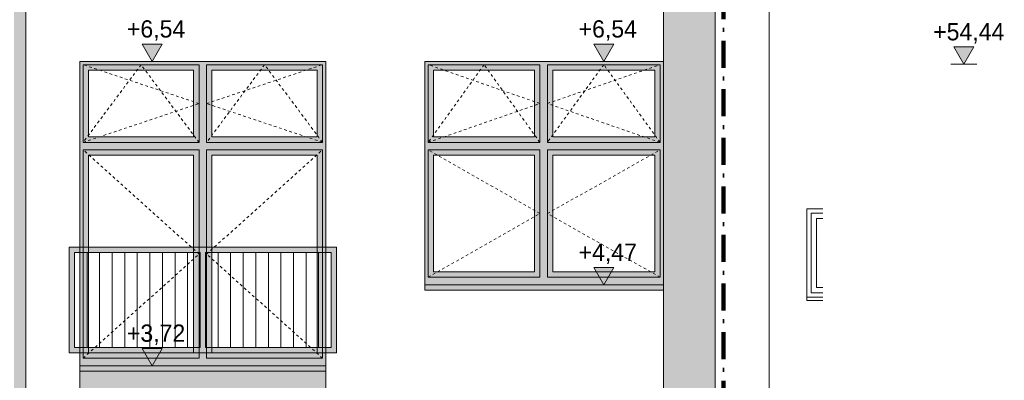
# Model space of a CAD drawing. Extents: x -366324 to -207045, y 68808 to 138616.
# Tile 169 of 170: x -216175 to -207045, y 130518 to 133860. Entities that reach past the tile are written whole.
import ezdxf

# ---------------------------------------------------------------- set-up
doc = ezdxf.new("R2010")
doc.units = 0
doc.header["$MEASUREMENT"] = 0
doc.linetypes.add('Hidden Line', pattern=[50, 25, -25])
doc.linetypes.add('Kreski i kropki', pattern=[450, 250, -100, 0, -100])
for name, color, linetype, lineweight in [('Arch balustrady_Nr_Pióra__21', 7, 'Continuous', 9), ('Arch kolorystyka_Nr_Pióra__41', 7, 'Continuous', 15), ('Arch okna_Nr_Pióra__21', 7, 'Continuous', 9), ('Arch rynny_Nr_Pióra__21', 7, 'Continuous', 9), ('ARCH TABELA_Nr_Pióra__21', 7, 'Continuous', 9), ('Arch wymiary_Nr_Pióra__21', 7, 'Continuous', 9), ('arch wypelnienia_Nr_Pióra__21', 7, 'Continuous', 9), ('Arch ściany zewnętrzne_Nr_Pióra__21', 7, 'Continuous', 9), ('INWENT KONST. DREWNIANA_Nr_Pióra__20', 1, 'Continuous', 100), ('INWENT WYMIARY_Nr_Pióra__21', 7, 'Continuous', 9)]:
    doc.layers.add(name, color=color, linetype=linetype, lineweight=lineweight)
for name, color, linetype, lineweight, true_color in [('Arch kolorystyka_Nr_Pióra__2', 7, 'Continuous', 13, 0x7f7f7f), ('Arch kolorystyka_Nr_Pióra__4', 7, 'Continuous', 9, 0x029e21), ('Arch kolorystyka_Nr_Pióra__81', 7, 'Continuous', 9, 0x5d5d5d), ('INWENT. OKNA_Nr_Pióra__22', 7, 'Continuous', 9, 0x7f7f7f), ('INWENT.ŚCIANY_Nr_Pióra__22', 7, 'Continuous', 9, 0x7f7f7f)]:
    doc.layers.add(name, color=color, linetype=linetype, lineweight=lineweight, true_color=true_color)
doc.layers.add('Arch wymiary', color=7, linetype='Continuous')
doc.layers.add('INWENT WYMIARY', color=7, linetype='Continuous')
doc.styles.add('GENERATED_STYLE_1', font='txt')

# ---------------------------------------------------------------- blocks, each defined once
blk = doc.blocks.new('Wymiary_221', base_point=(-214947.7, 130653.4))
at = {"layer": 'INWENT WYMIARY_Nr_Pióra__21', "linetype": 'Continuous'}
blk.add_hatch(color=256, dxfattribs=at).paths.add_polyline_path([(-214947.7, 130653.4), (-215040.5, 130813.4), (-214854.9, 130813.4)], flags=0)
for p, q in [((-214947.7, 130653.4), (-215040.5, 130813.4)), ((-215040.5, 130813.4), (-214854.9, 130813.4)), ((-214854.9, 130813.4), (-214947.7, 130653.4)), ((-214947.7, 130653.4), (-215067.7, 130653.4)), ((-214947.7, 130653.4), (-214827.7, 130653.4))]:
    blk.add_line(p, q, dxfattribs=at)
at = {"layer": 'INWENT WYMIARY_Nr_Pióra__21', "insert": (-215181.1, 130845.4), "char_height": 160, "attachment_point": 7, "style": 'GENERATED_STYLE_1'}
blk.add_mtext('{+3,72}', dxfattribs=at)
blk = doc.blocks.new('Wymiary_251', base_point=(-214947.7, 133473.4))
at = {"layer": 'Arch wymiary_Nr_Pióra__21', "linetype": 'Continuous'}
blk.add_hatch(color=256, dxfattribs=at).paths.add_polyline_path([(-214947.7, 133473.4), (-215040.5, 133633.4), (-214854.9, 133633.4)], flags=0)
for p, q in [((-214947.7, 133473.4), (-215040.5, 133633.4)), ((-215040.5, 133633.4), (-214854.9, 133633.4)), ((-214854.9, 133633.4), (-214947.7, 133473.4)), ((-214947.7, 133473.4), (-215067.7, 133473.4)), ((-214947.7, 133473.4), (-214827.7, 133473.4))]:
    blk.add_line(p, q, dxfattribs=at)
at = {"layer": 'Arch wymiary_Nr_Pióra__21', "insert": (-215181.1, 133665.4), "char_height": 160, "attachment_point": 7, "style": 'GENERATED_STYLE_1'}
blk.add_mtext('{+6,54}', dxfattribs=at)
blk = doc.blocks.new('Wymiary_266', base_point=(-210759.4, 131403.4))
at = {"layer": 'Arch wymiary_Nr_Pióra__21', "linetype": 'Continuous'}
blk.add_hatch(color=256, dxfattribs=at).paths.add_polyline_path([(-210759.4, 131403.4), (-210852.2, 131563.4), (-210666.6, 131563.4)], flags=0)
for p, q in [((-210759.4, 131403.4), (-210852.2, 131563.4)), ((-210852.2, 131563.4), (-210666.6, 131563.4)), ((-210666.6, 131563.4), (-210759.4, 131403.4)), ((-210759.4, 131403.4), (-210879.4, 131403.4)), ((-210759.4, 131403.4), (-210639.4, 131403.4))]:
    blk.add_line(p, q, dxfattribs=at)
at = {"layer": 'Arch wymiary_Nr_Pióra__21', "insert": (-210992.8, 131595.4), "char_height": 160, "attachment_point": 7, "style": 'GENERATED_STYLE_1'}
blk.add_mtext('{+4,47}', dxfattribs=at)
blk = doc.blocks.new('Wymiary_267', base_point=(-210759.4, 133473.4))
at = {"layer": 'Arch wymiary_Nr_Pióra__21', "linetype": 'Continuous'}
blk.add_hatch(color=256, dxfattribs=at).paths.add_polyline_path([(-210759.4, 133473.4), (-210852.2, 133633.4), (-210666.6, 133633.4)], flags=0)
for p, q in [((-210759.4, 133473.4), (-210852.2, 133633.4)), ((-210852.2, 133633.4), (-210666.6, 133633.4)), ((-210666.6, 133633.4), (-210759.4, 133473.4)), ((-210759.4, 133473.4), (-210879.4, 133473.4)), ((-210759.4, 133473.4), (-210639.4, 133473.4))]:
    blk.add_line(p, q, dxfattribs=at)
at = {"layer": 'Arch wymiary_Nr_Pióra__21', "insert": (-210992.8, 133665.4), "char_height": 160, "attachment_point": 7, "style": 'GENERATED_STYLE_1'}
blk.add_mtext('{+6,54}', dxfattribs=at)
blk = doc.blocks.new('Wymiary_270', base_point=(-207420.2, 133447.4))
at = {"layer": 'Arch wymiary_Nr_Pióra__21', "linetype": 'Continuous'}
blk.add_hatch(color=256, dxfattribs=at).paths.add_polyline_path([(-207420.2, 133447.4), (-207513, 133607.4), (-207327.4, 133607.4)], flags=0)
for p, q in [((-207420.2, 133447.4), (-207513, 133607.4)), ((-207513, 133607.4), (-207327.4, 133607.4)), ((-207327.4, 133607.4), (-207420.2, 133447.4)), ((-207420.2, 133447.4), (-207540.2, 133447.4)), ((-207420.2, 133447.4), (-207300.2, 133447.4))]:
    blk.add_line(p, q, dxfattribs=at)
at = {"layer": 'Arch wymiary_Nr_Pióra__21', "insert": (-207704.9, 133639.4), "char_height": 160, "attachment_point": 7, "style": 'GENERATED_STYLE_1'}
blk.add_mtext('{+54,44}', dxfattribs=at)

msp = doc.modelspace()

# ---------------------------------------------------------------- hatches: boundary and pattern name
at = {"layer": 'Arch kolorystyka_Nr_Pióra__2', "linetype": 'Continuous'}
h = msp.add_hatch(color=256, dxfattribs=at)
h.paths.add_polyline_path([(-215616.9, 130653.4), (-213336.9, 130653.4), (-213336.9, 133473.4), (-215616.9, 133473.4)], flags=0)
h.paths.add_polyline_path([(-215536.9, 132773.4), (-214561.9, 132773.4), (-214561.9, 133393.4), (-215536.9, 133393.4)], flags=0)
h.paths.add_polyline_path([(-214391.9, 132773.4), (-213416.9, 132773.4), (-213416.9, 133393.4), (-214391.9, 133393.4)], flags=0)
h.paths.add_polyline_path([(-214391.9, 130773.4), (-213416.9, 130773.4), (-213416.9, 132603.4), (-214391.9, 132603.4)], flags=0)
h.paths.add_polyline_path([(-214561.9, 132603.4), (-215536.9, 132603.4), (-215536.9, 130773.4), (-214561.9, 130773.4)], flags=0)
h = msp.add_hatch(color=256, dxfattribs=at)
h.paths.add_polyline_path([(-212416.9, 131403.4), (-210206.9, 131403.4), (-210206.9, 133473.4), (-212416.9, 133473.4)], flags=0)
h.paths.add_polyline_path([(-212336.9, 131523.4), (-211401.9, 131523.4), (-211401.9, 132603.4), (-212336.9, 132603.4)], flags=0)
h.paths.add_polyline_path([(-212336.9, 132773.4), (-211401.9, 132773.4), (-211401.9, 133393.4), (-212336.9, 133393.4)], flags=0)
h.paths.add_polyline_path([(-211231.9, 132773.4), (-210286.9, 132773.4), (-210286.9, 133393.4), (-211231.9, 133393.4)], flags=0)
h.paths.add_polyline_path([(-211231.9, 131523.4), (-210286.9, 131523.4), (-210286.9, 132603.4), (-211231.9, 132603.4)], flags=0)
at = {"layer": 'Arch kolorystyka_Nr_Pióra__4', "linetype": 'Continuous'}
msp.add_hatch(color=256, dxfattribs=at).paths.add_polyline_path([(-210206.9, 127078.4), (-209726.9, 127078.4), (-209726.9, 135588.4), (-210206.9, 135588.4), (-210206.9, 134513.6), (-210206.9, 134313.4)], flags=0)
at = {"layer": 'Arch kolorystyka_Nr_Pióra__41', "linetype": 'Continuous'}
for points in [[(-216116.9, 126918.4), (-216116.9, 134102.8, -0.545455), (-216226.9, 134102.8), (-216226.9, 126918.4)], [(-210206.9, 131353.4), (-210206.9, 131403.4), (-212416.9, 131403.4), (-212416.9, 131353.4)], [(-213336.9, 130603.4), (-213336.9, 130653.4), (-215616.9, 130653.4), (-215616.9, 130603.4)]]:
    msp.add_hatch(color=256, dxfattribs=at).paths.add_polyline_path(points, flags=0)
at = {"layer": 'Arch kolorystyka_Nr_Pióra__81', "linetype": 'Continuous'}
msp.add_hatch(color=256, dxfattribs=at).paths.add_polyline_path([(-213336.9, 130603.4), (-215616.9, 130603.4), (-215616.9, 129808.4), (-213336.9, 129808.4)], flags=0)
at = {"layer": 'arch wypelnienia_Nr_Pióra__21', "linetype": 'Continuous'}
h = msp.add_hatch(color=256, dxfattribs=at)
h.paths.add_polyline_path([(-215716.9, 131753.4), (-213236.9, 131753.4), (-213236.9, 130773.4), (-215716.9, 130773.4)], flags=0)
h.paths.add_polyline_path([(-215666.9, 130823.4), (-214501.9, 130823.4), (-214501.9, 131703.4), (-215666.9, 131703.4)], flags=0)
h.paths.add_polyline_path([(-214451.9, 130823.4), (-213286.9, 130823.4), (-213286.9, 131703.4), (-214451.9, 131703.4)], flags=0)

# ---------------------------------------------------------------- linework, layer by layer
at = {"layer": 'Arch balustrady_Nr_Pióra__21', "linetype": 'Continuous'}
for p, q in [((-213236.9, 131753.4), (-215716.9, 131753.4)), ((-215666.9, 131753.4), (-215716.9, 131753.4)), ((-215716.9, 131753.4), (-215716.9, 130773.4)), ((-214451.9, 131753.4), (-214501.9, 131753.4)), ((-213236.9, 131753.4), (-213286.9, 131753.4)), ((-213236.9, 131753.4), (-213236.9, 130773.4)), ((-215666.9, 131703.4), (-215666.9, 130823.4)), ((-214501.9, 131703.4), (-215666.9, 131703.4)), ((-215550.4, 131703.4), (-215550.4, 130823.4)), ((-215433.9, 131703.4), (-215433.9, 130823.4)), ((-215317.4, 131703.4), (-215317.4, 130823.4)), ((-215200.9, 131703.4), (-215200.9, 130823.4)), ((-215084.4, 131703.4), (-215084.4, 130823.4)), ((-214967.9, 131703.4), (-214967.9, 130823.4)), ((-214851.4, 131703.4), (-214851.4, 130823.4)), ((-214734.9, 131703.4), (-214734.9, 130823.4)), ((-214618.4, 131703.4), (-214618.4, 130823.4)), ((-214501.9, 131703.4), (-214501.9, 130823.4)), ((-213286.9, 131703.4), (-214451.9, 131703.4)), ((-214451.9, 131703.4), (-214451.9, 130823.4)), ((-214335.4, 131703.4), (-214335.4, 130823.4)), ((-214218.9, 131703.4), (-214218.9, 130823.4)), ((-214102.4, 131703.4), (-214102.4, 130823.4)), ((-213985.9, 131703.4), (-213985.9, 130823.4)), ((-213869.4, 131703.4), (-213869.4, 130823.4)), ((-213752.9, 131703.4), (-213752.9, 130823.4)), ((-213636.4, 131703.4), (-213636.4, 130823.4)), ((-213519.9, 131703.4), (-213519.9, 130823.4)), ((-213403.4, 131703.4), (-213403.4, 130823.4)), ((-213286.9, 131703.4), (-213286.9, 130823.4)), ((-215716.9, 130773.4), (-215666.9, 130773.4)), ((-214501.9, 130823.4), (-215666.9, 130823.4)), ((-213286.9, 130773.4), (-215666.9, 130773.4)), ((-214501.9, 130773.4), (-214451.9, 130773.4)), ((-213286.9, 130823.4), (-214451.9, 130823.4)), ((-213286.9, 130773.4), (-213236.9, 130773.4))]:
    msp.add_line(p, q, dxfattribs=at)
at = {"layer": 'Arch okna_Nr_Pióra__21', "linetype": 'Continuous'}
for p, q in [((-215586.9, 133443.4), (-214511.9, 133443.4)), ((-215586.9, 133443.4), (-215586.9, 132723.4)), ((-215536.9, 133393.4), (-214561.9, 133393.4)), ((-215536.9, 133393.4), (-215536.9, 132773.4)), ((-214561.9, 133393.4), (-214561.9, 132773.4)), ((-214511.9, 133443.4), (-214511.9, 132723.4)), ((-214441.9, 133443.4), (-214441.9, 132723.4)), ((-214441.9, 133443.4), (-213366.9, 133443.4)), ((-214391.9, 133393.4), (-213416.9, 133393.4)), ((-214391.9, 133393.4), (-214391.9, 132773.4)), ((-213416.9, 133393.4), (-213416.9, 132773.4)), ((-213366.9, 133443.4), (-213366.9, 132723.4)), ((-212386.9, 133443.4), (-211351.9, 133443.4)), ((-212386.9, 133443.4), (-212386.9, 132723.4)), ((-212336.9, 133393.4), (-211401.9, 133393.4)), ((-212336.9, 133393.4), (-212336.9, 132773.4)), ((-211401.9, 133393.4), (-211401.9, 132773.4)), ((-211351.9, 133443.4), (-211351.9, 132723.4)), ((-211281.9, 133443.4), (-211281.9, 132723.4)), ((-211281.9, 133443.4), (-210236.9, 133443.4)), ((-211231.9, 133393.4), (-210286.9, 133393.4)), ((-211231.9, 133393.4), (-211231.9, 132773.4)), ((-210286.9, 133393.4), (-210286.9, 132773.4)), ((-210236.9, 133443.4), (-210236.9, 132723.4)), ((-215536.9, 132773.4), (-214561.9, 132773.4)), ((-214391.9, 132773.4), (-213416.9, 132773.4)), ((-212336.9, 132773.4), (-211401.9, 132773.4)), ((-211231.9, 132773.4), (-210286.9, 132773.4)), ((-215586.9, 132723.4), (-214511.9, 132723.4)), ((-214441.9, 132723.4), (-213366.9, 132723.4)), ((-212386.9, 132723.4), (-211351.9, 132723.4)), ((-211281.9, 132723.4), (-210236.9, 132723.4)), ((-215586.9, 132653.4), (-214511.9, 132653.4)), ((-215586.9, 132653.4), (-215586.9, 130723.4)), ((-215536.9, 132603.4), (-214561.9, 132603.4)), ((-215536.9, 132603.4), (-215536.9, 130773.4)), ((-214561.9, 132603.4), (-214561.9, 130773.4)), ((-214511.9, 132653.4), (-214511.9, 130723.4)), ((-214441.9, 132653.4), (-214441.9, 130723.4)), ((-214441.9, 132653.4), (-213366.9, 132653.4)), ((-214391.9, 132603.4), (-213416.9, 132603.4)), ((-214391.9, 132603.4), (-214391.9, 130773.4)), ((-213416.9, 132603.4), (-213416.9, 130773.4)), ((-213366.9, 132653.4), (-213366.9, 130723.4)), ((-212386.9, 132653.4), (-211351.9, 132653.4)), ((-212386.9, 132653.4), (-212386.9, 131473.4)), ((-212336.9, 132603.4), (-211401.9, 132603.4)), ((-212336.9, 132603.4), (-212336.9, 131523.4)), ((-211401.9, 132603.4), (-211401.9, 131523.4)), ((-211351.9, 132653.4), (-211351.9, 131473.4)), ((-211281.9, 132653.4), (-211281.9, 131473.4)), ((-211281.9, 132653.4), (-210236.9, 132653.4)), ((-211231.9, 132603.4), (-210286.9, 132603.4)), ((-211231.9, 132603.4), (-211231.9, 131523.4)), ((-210286.9, 132603.4), (-210286.9, 131523.4)), ((-210236.9, 132653.4), (-210236.9, 131473.4)), ((-212386.9, 131473.4), (-211351.9, 131473.4)), ((-212336.9, 131523.4), (-211401.9, 131523.4)), ((-211281.9, 131473.4), (-210236.9, 131473.4)), ((-211231.9, 131523.4), (-210286.9, 131523.4)), ((-215536.9, 130773.4), (-214561.9, 130773.4)), ((-214391.9, 130773.4), (-213416.9, 130773.4)), ((-215586.9, 130723.4), (-214511.9, 130723.4)), ((-214441.9, 130723.4), (-213366.9, 130723.4))]:
    msp.add_line(p, q, dxfattribs=at)
at = {"layer": 'Arch okna_Nr_Pióra__21', "linetype": 'Hidden Line'}
for p, q in [((-215049.4, 133443.4), (-215586.9, 132723.4)), ((-214511.9, 133083.4), (-215586.9, 133443.4)), ((-214511.9, 132723.4), (-215049.4, 133443.4)), ((-213904.4, 133443.4), (-214441.9, 132723.4)), ((-214441.9, 133083.4), (-213366.9, 133443.4)), ((-213366.9, 132723.4), (-213904.4, 133443.4)), ((-211869.4, 133443.4), (-212386.9, 132723.4)), ((-211351.9, 133083.4), (-212386.9, 133443.4)), ((-211351.9, 132723.4), (-211869.4, 133443.4)), ((-210759.4, 133443.4), (-211281.9, 132723.4)), ((-211281.9, 133083.4), (-210236.9, 133443.4)), ((-210236.9, 132723.4), (-210759.4, 133443.4)), ((-215586.9, 132723.4), (-214511.9, 133083.4)), ((-213366.9, 132723.4), (-214441.9, 133083.4)), ((-212386.9, 132723.4), (-211351.9, 133083.4)), ((-210236.9, 132723.4), (-211281.9, 133083.4)), ((-214511.9, 131688.4), (-215586.9, 132653.4)), ((-214441.9, 131688.4), (-213366.9, 132653.4)), ((-211351.9, 132063.4), (-212386.9, 132653.4)), ((-211281.9, 132063.4), (-210236.9, 132653.4)), ((-212386.9, 131473.4), (-211351.9, 132063.4)), ((-210236.9, 131473.4), (-211281.9, 132063.4)), ((-215586.9, 130723.4), (-214511.9, 131688.4)), ((-213366.9, 130723.4), (-214441.9, 131688.4))]:
    msp.add_line(p, q, dxfattribs=at)
at = {"layer": 'Arch rynny_Nr_Pióra__21', "linetype": 'Continuous'}
msp.add_line((-216116.9, 134213.4), (-216116.9, 126918.4), dxfattribs=at)
at = {"layer": 'ARCH TABELA_Nr_Pióra__21', "linetype": 'Continuous'}
msp.add_line((-209226.9, 136358.4), (-209226.9, 107908.4), dxfattribs=at)
at = {"layer": 'Arch ściany zewnętrzne_Nr_Pióra__21', "linetype": 'Continuous'}
for p, q in [((-209726.9, 135588.4), (-209726.9, 127078.4)), ((-210206.9, 134313.4), (-210206.9, 127078.4)), ((-215616.9, 133473.4), (-213336.9, 133473.4)), ((-215616.9, 133473.4), (-215616.9, 130603.4)), ((-213336.9, 133473.4), (-213336.9, 130603.4)), ((-212416.9, 133473.4), (-210206.9, 133473.4)), ((-212416.9, 133473.4), (-212416.9, 131353.4)), ((-210206.9, 133473.4), (-210206.9, 131353.4)), ((-212416.9, 131403.4), (-210206.9, 131403.4)), ((-212416.9, 131353.4), (-210206.9, 131353.4)), ((-215616.9, 130653.4), (-213336.9, 130653.4)), ((-215616.9, 129808.4), (-215616.9, 130653.4)), ((-213336.9, 130653.4), (-213336.9, 129808.4)), ((-215616.9, 130603.4), (-213336.9, 130603.4))]:
    msp.add_line(p, q, dxfattribs=at)
at = {"layer": 'INWENT KONST. DREWNIANA_Nr_Pióra__20', "linetype": 'Kreski i kropki'}
msp.add_line((-209650.5, 138616.4), (-209650.5, 124448.4), dxfattribs=at)
at = {"layer": 'INWENT. OKNA_Nr_Pióra__22', "linetype": 'Continuous'}
for p, q in [((-208836.9, 131328.4), (-208836.9, 132068.4)), ((-208726.9, 132068.4), (-208836.9, 132068.4)), ((-208786.9, 131378.4), (-208786.9, 132018.4)), ((-208726.9, 132018.4), (-208786.9, 132018.4)), ((-208876.9, 131288.4), (-208726.9, 131288.4)), ((-208836.9, 131328.4), (-208726.9, 131328.4)), ((-208786.9, 131378.4), (-208726.9, 131378.4))]:
    msp.add_line(p, q, dxfattribs=at)
at = {"layer": 'INWENT.ŚCIANY_Nr_Pióra__22', "linetype": 'Continuous'}
for p, q in [((-208876.9, 131258.4), (-208876.9, 132108.4)), ((-208876.9, 132108.4), (-208726.9, 132108.4)), ((-208876.9, 131258.4), (-208726.9, 131258.4))]:
    msp.add_line(p, q, dxfattribs=at)

# ---------------------------------------------------------------- block references
at = {"layer": 'Arch wymiary', "linetype": 'Continuous'}
for name, p in [('Wymiary_251', (-214947.7, 133473.4)), ('Wymiary_267', (-210759.4, 133473.4)), ('Wymiary_270', (-207420.2, 133447.4)), ('Wymiary_266', (-210759.4, 131403.4))]:
    msp.add_blockref(name, p, dxfattribs=at)
at = {"layer": 'INWENT WYMIARY', "linetype": 'Continuous'}
msp.add_blockref('Wymiary_221', (-214947.7, 130653.4), dxfattribs=at)

doc.saveas('drawing.dxf')
